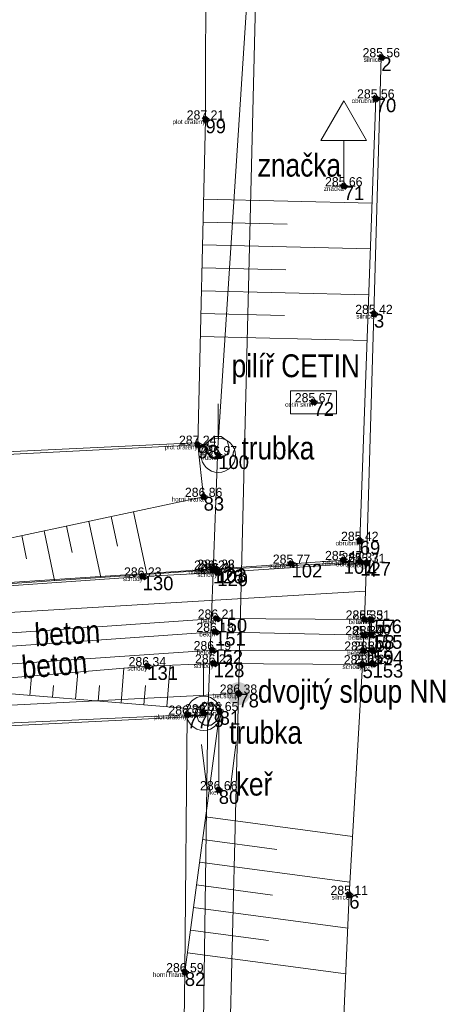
# Model space of a CAD drawing. Header units: metres. Extents: x -456675 to -456487, y -1112395 to -1112217.
# Tile 7 of 14: x -456568 to -456558, y -1112311 to -1112289. Entities that reach past the tile are written whole.
import ezdxf
from ezdxf.enums import TextEntityAlignment as Align

# ---------------------------------------------------------------- set-up
doc = ezdxf.new("R2010")
doc.units = ezdxf.units.M
doc.header["$MEASUREMENT"] = 0
for name, color, linetype, lineweight in [('Cislo_bodu', 1, 'Continuous', 0), ('g_beton', 8, 'Continuous', 0), ('g_CETIN', 106, 'Continuous', 0), ('g_dopravni_znaceni', 8, 'Continuous', 0), ('g_elektrina', 6, 'Continuous', 0), ('g_katastr_stabilizace', 7, 'Continuous', 0), ('g_komunikace', 7, 'Continuous', 0), ('g_obrubnik', 236, 'Continuous', 0), ('g_ploty', 4, 'Continuous', 0), ('g_schody', 230, 'Continuous', 0), ('g_terenni_hrany', 30, 'Continuous', 0), ('g_vegetace', 82, 'Continuous', 0), ('g_zabradli', 1, '5.212', 0), ('Katastralni_mapa', 9, 'Continuous', 0), ('Kod_bodu', 191, 'Continuous', 0), ('Vyska_bodu', 31, 'Continuous', 0), ('Znacka_bodu', 7, 'Continuous', 0)]:
    doc.layers.add(name, color=color, linetype=linetype, lineweight=lineweight)
doc.styles.add('Style-Arial Narrow', font='txt')
doc.styles.add('Style-CS_working', font='CS_working.shx')
doc.linetypes.add('2.123', pattern='A,5,[7,dgnlstyle-UGEO_VP.shx,S=0.0112,R=0,X=0,Y=0],5', length=10)
doc.linetypes.add('5.212', pattern='A,1.5,[16,dgnlstyle-UGEO_VP.shx,S=0.004,R=0,X=0,Y=0],1.5', length=3)
doc.linetypes.add('6.6024', pattern='A,1,-2,2,-5,[7,dgnlstyle-UGEO_E.shx,S=0.048,R=0,X=0,Y=0],-5,2,-2,1', length=20)

# ---------------------------------------------------------------- blocks, each defined once
blk = doc.blocks.new('6.661')
at = {"layer": 'g_CETIN'}
blk.add_3dface([(-1, -0.5), (1, -0.5), (1, 0.5), (-1, 0.5)], dxfattribs=at)
blk = doc.blocks.new('6.010_1')
at = {"layer": 'g_elektrina'}
h = blk.add_hatch(color=256, dxfattribs=at)
edge = h.paths.add_edge_path()
edge.add_arc((0, 0), 0.5, 0, 360)
blk = doc.blocks.new('1.089')
at = {"layer": 'g_katastr_stabilizace'}
blk.add_line((0, 0.7489999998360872), (0, 2.248999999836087), dxfattribs=at)
for radius in [0.75, 0.001]:
    blk.add_circle((0, -0.001000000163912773), radius, dxfattribs=at)
blk = doc.blocks.new('3.170')
at = {"layer": 'g_vegetace'}
for p, q in [((0, 0), (0, 3)), ((-0.5, 0), (-0.75, 2)), ((0.5, 0), (0.75, 2))]:
    blk.add_line(p, q, dxfattribs=at)
blk = doc.blocks.new('5.270')
at = {"layer": 'g_dopravni_znaceni'}
for p, q in [((0, 3.732000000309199), (-1, 2)), ((0, 3.732000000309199), (1, 2)), ((-1, 2), (1, 2)), ((0, 0), (0, 2)), ((-0.5, 0), (0.5, 0))]:
    blk.add_line(p, q, dxfattribs=at)
blk = doc.blocks.new('C5')
at = {"layer": 'Katastralni_mapa', "color": 9, "linetype": 'Continuous', "lineweight": 0, "flags": 128}
blk.add_lwpolyline([(0.007500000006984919, 0.02400000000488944), (0.02000000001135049, 0.01450000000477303), (0.02500000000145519, 0), (0.02000000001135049, -0.01450000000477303), (0.007500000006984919, -0.02400000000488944), (-0.007499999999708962, -0.02400000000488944), (-0.01999999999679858, -0.01450000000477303), (-0.02500000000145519, 0), (-0.01999999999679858, 0.01450000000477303), (-0.007499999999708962, 0.02400000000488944)], close=True, dxfattribs=at)
blk.add_lwpolyline([(-0.002499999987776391, 0), (0.002500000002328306, 0)], dxfattribs=at)

msp = doc.modelspace()

# ---------------------------------------------------------------- linework, layer by layer
at = {"layer": 'g_beton'}
for points in [[(-456575.29, -1112303.14, 287.6), (-456572.7, -1112302.97, 287.25), (-456571.04, -1112302.85, 287.1600000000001), (-456563.45, -1112302.32, 286.21), (-456560.22, -1112302.34, 285.35)], [(-456560.23, -1112302.68, 285.34), (-456563.48, -1112302.61, 286.18), (-456571.03, -1112303.14, 287.14), (-456572.7, -1112303.27, 287.24), (-456575.29, -1112303.43, 287.61)], [(-456575.28, -1112303.79, 287.58), (-456572.69, -1112303.66, 287.23), (-456571, -1112303.52, 287.14), (-456563.54, -1112303.01, 286.19), (-456560.25, -1112303.02, 285.3)]]:
    msp.add_polyline3d(points, dxfattribs=at)
at = {"layer": 'g_elektrina', "linetype": '6.6024'}
msp.add_line((-456591.85, -1112305.42, 288.18), (-456562.97, -1112303.96, 286.38), dxfattribs=at)
at = {"layer": 'g_elektrina', "linetype": '6.6024', "extrusion": (-0.9996730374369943, 0.02442422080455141, 0.007568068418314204), "elevation": 429248.7008237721}
msp.add_lwpolyline([(1123139.462127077, -2962.748384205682), (1123123.637320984, -2962.288371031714), (1123096.389082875, -2961.698354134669)], dxfattribs=at)
at = {"layer": 'g_komunikace'}
msp.add_polyline3d([(-456559.85, -1112290.05, 285.56), (-456560.01, -1112295.66, 285.42), (-456560.17, -1112301.1, 285.31), (-456560.22, -1112302.34, 285.35), (-456560.07, -1112302.34, 285.31), (-456560.06, -1112302.68, 285.3), (-456560.23, -1112302.68, 285.34), (-456560.25, -1112303.02, 285.3), (-456560.04, -1112303.02, 285.3), (-456560.04, -1112303.31, 285.27), (-456560.26, -1112303.32, 285.28), (-456560.55, -1112308.36, 285.11), (-456560.86, -1112315.33, 284.98)], dxfattribs=at)
at = {"layer": 'g_obrubnik'}
for p, q in [((-456559.97, -1112290.95, 285.56), (-456560.32, -1112300.62, 285.42)), ((-456560.32, -1112300.62, 285.42), (-456560.31, -1112301.08, 285.37))]:
    msp.add_line(p, q, dxfattribs=at)
msp.add_polyline3d([(-456578.33, -1112302.26, 287.74), (-456575.08, -1112302.04, 287.57), (-456563.53, -1112301.25, 286.24), (-456560.31, -1112301.08, 285.37)], dxfattribs=at)
at = {"layer": 'g_ploty', "linetype": '2.123', "ltscale": 0.5}
for points in [[(-456588.66, -1112299.7, 288.18), (-456577.12, -1112299.18, 287.75), (-456570.18, -1112298.84, 287.48), (-456563.86, -1112298.52, 287.24), (-456563.69, -1112291.41, 287.21), (-456563.68, -1112287.66, 287.98)], [(-456564.24, -1112317.5, 286.3), (-456564.14, -1112310.05, 286.59), (-456564.09, -1112304.42, 286.78), (-456570.24, -1112304.71, 287.1), (-456578.76, -1112305.1, 287.73), (-456590.32, -1112305.79, 288.1)]]:
    msp.add_polyline3d(points, dxfattribs=at)
at = {"layer": 'g_schody'}
msp.add_line((-456560.195, -1112301.72, 285.330000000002), (-456575.325, -1112302.62, 287.600000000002), dxfattribs=at)
msp.add_polyline3d([(-456560.17, -1112301.1, 285.31), (-456563.43, -1112301.31, 286.21), (-456565.06, -1112301.4, 286.23), (-456571.12, -1112301.82, 287.14), (-456572.8, -1112301.93, 287.26), (-456575.36, -1112302.1, 287.6), (-456575.29, -1112303.14, 287.6), (-456575.29, -1112303.43, 287.61), (-456575.28, -1112303.79, 287.58), (-456575.3, -1112304.12, 287.61), (-456572.7, -1112303.96, 287.24), (-456570.99, -1112303.85, 287.12), (-456570.03, -1112303.79, 287.01), (-456564.96, -1112303.36, 286.34), (-456563.51, -1112303.3, 286.2200000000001), (-456560.26, -1112303.32, 285.28)], dxfattribs=at)
at = {"layer": 'g_terenni_hrany'}
for p, q in [((-456560.0529198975, -1112293.240958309, 287.2173544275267), (-456563.7316750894, -1112293.152999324, 287.2173544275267)), ((-456561.9073166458, -1112293.69676261, 287.2173544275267), (-456563.7436266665, -1112293.652856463, 287.2173544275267)), ((-456560.0890933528, -1112294.240379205, 287.2173544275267), (-456563.7555782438, -1112294.152713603, 287.2173544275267)), ((-456561.9373549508, -1112294.696330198, 287.2173544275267), (-456563.767529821, -1112294.652570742, 287.2173544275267)), ((-456560.1252668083, -1112295.239800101, 287.2173544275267), (-456563.7794813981, -1112295.152427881, 287.2173544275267)), ((-456561.9673932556, -1112295.695897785, 287.2173544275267), (-456563.7914329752, -1112295.652285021, 287.2173544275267)), ((-456560.1614402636, -1112296.239220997, 287.2173544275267), (-456563.8033845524, -1112296.15214216, 287.2173544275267)), ((-456565.6101691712, -1112300.736259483, 287.0458717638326), (-456565.747848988, -1112300.089656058, 287.0458717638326)), ((-456564.9686187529, -1112301.348399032, 287.0458717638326), (-456565.2588121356, -1112299.985526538, 287.0458717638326)), ((-456566.9841011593, -1112301.486254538, 287.0458717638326), (-456567.2149595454, -1112300.402044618, 287.0458717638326)), ((-456566.6030766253, -1112300.87485288, 287.0458717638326), (-456566.7259226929, -1112300.297915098, 287.0458717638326)), ((-456565.9763599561, -1112301.417326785, 287.0458717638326), (-456566.2368858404, -1112300.193785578, 287.0458717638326)), ((-456567.5959840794, -1112301.013446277, 287.0458717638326), (-456567.7039963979, -1112300.506174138, 287.0458717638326)), ((-456565.4708400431, -1112303.403325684, 286.8205358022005), (-456565.5335779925, -1112304.161884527, 286.8205358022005)), ((-456564.4621384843, -1112303.339398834, 286.8205358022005), (-456564.5369807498, -1112304.244309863, 286.8205358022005)), ((-456567.4918452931, -1112303.574732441, 286.8205358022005), (-456567.5267724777, -1112303.997033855, 286.8205358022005)), ((-456566.4813426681, -1112303.489029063, 286.8205358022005), (-456566.5301752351, -1112304.079459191, 286.8205358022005)), ((-456567.0075339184, -1112303.785063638, 286.8205358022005), (-456567.0284738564, -1112304.038246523, 286.8205358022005)), ((-456566.0039839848, -1112303.783424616, 286.8205358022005), (-456566.0318766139, -1112304.120671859, 286.8205358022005)), ((-456565.000434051, -1112303.781785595, 286.8205358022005), (-456565.0352793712, -1112304.203097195, 286.8205358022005)), ((-456560.4763759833, -1112307.080465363, 286.6100710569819), (-456563.6878621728, -1112306.653017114, 286.6100710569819)), ((-456562.1295046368, -1112307.364843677, 286.6100710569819), (-456563.753830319, -1112307.148646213, 286.6100710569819)), ((-456560.5339819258, -1112308.081616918, 286.6100710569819), (-456563.8197984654, -1112307.644275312, 286.6100710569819)), ((-456562.222833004, -1112308.361240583, 286.6100710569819), (-456563.8857666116, -1112308.139904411, 286.6100710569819)), ((-456560.5822016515, -1112309.084017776, 286.6100710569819), (-456563.9517347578, -1112308.63553351, 286.6100710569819)), ((-456562.3111034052, -1112309.358310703, 286.6100710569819), (-456564.0177029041, -1112309.131162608, 286.6100710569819)), ((-456560.6268061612, -1112310.086899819, 286.6100710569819), (-456564.0836710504, -1112309.626791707, 286.6100710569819))]:
    msp.add_line(p, q, dxfattribs=at)
at = {"layer": 'g_terenni_hrany', "extrusion": (0.05260525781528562, -0.01749347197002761, 0.9984621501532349), "elevation": -4273.360344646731, "flags": 128}
msp.add_lwpolyline([(-1199545.878203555, 82142.68314058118), (-1199544.301681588, 82136.18936059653), (-1199549.9597673, 82135.10706393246)], dxfattribs=at)
at = {"layer": 'g_terenni_hrany'}
msp.add_polyline3d([(-456572.82, -1112301.85, 287.29), (-456568.99, -1112300.78, 287.25), (-456563.73, -1112299.66, 286.86), (-456563.86, -1112298.52, 287.24)], dxfattribs=at)
at = {"layer": 'g_zabradli', "ltscale": 0.5}
msp.add_polyline3d([(-456575.41, -1112302.04, 287.56), (-456572.82, -1112301.85, 287.29), (-456563.46, -1112301.23, 286.23), (-456561.81, -1112301.12, 285.77), (-456560.67, -1112301.04, 285.4700000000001)], dxfattribs=at)
at = {"layer": 'Katastralni_mapa', "color": 9, "linetype": 'Continuous', "lineweight": 0, "flags": 128}
for points in [[(-456562.71, -1112287.61), (-456563.42, -1112298.58)], [(-456563.92, -1112298.48), (-456593.04, -1112299.87)], [(-456563.42, -1112298.58), (-456563.92, -1112298.48)], [(-456563.64, -1112304.41), (-456563.42, -1112298.58)], [(-456578.75, -1112305.2), (-456564.06, -1112304.47)], [(-456564.06, -1112304.47), (-456563.64, -1112304.41)], [(-456563.64, -1112304.41), (-456564.02, -1112331.27)]]:
    msp.add_lwpolyline(points, dxfattribs=at)
at = {"layer": 'Znacka_bodu', "color": 7, "linetype": 'Continuous', "lineweight": 70}
for p, q in [((-456559.85, -1112290.05, 285.56), (-456559.9, -1112290, 285.56)), ((-456559.85, -1112290.05, 285.56), (-456559.9, -1112290.1, 285.56)), ((-456559.85, -1112290.05, 285.56), (-456559.8, -1112290, 285.56)), ((-456559.85, -1112290.05, 285.56), (-456559.8, -1112290.1, 285.56)), ((-456559.97, -1112290.95, 285.56), (-456560.02, -1112290.9, 285.56)), ((-456559.97, -1112290.95, 285.56), (-456559.92, -1112290.9, 285.56)), ((-456559.97, -1112290.95, 285.56), (-456560.02, -1112291, 285.56)), ((-456559.97, -1112290.95, 285.56), (-456559.92, -1112291, 285.56)), ((-456563.69, -1112291.41, 287.21), (-456563.74, -1112291.36, 287.21)), ((-456563.69, -1112291.41, 287.21), (-456563.64, -1112291.36, 287.21)), ((-456563.69, -1112291.41, 287.21), (-456563.74, -1112291.46, 287.21)), ((-456563.69, -1112291.41, 287.21), (-456563.64, -1112291.46, 287.21)), ((-456560.67, -1112292.87, 285.6600000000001), (-456560.72, -1112292.82, 285.6600000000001)), ((-456560.67, -1112292.87, 285.6600000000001), (-456560.72, -1112292.92, 285.6600000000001)), ((-456560.67, -1112292.87, 285.6600000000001), (-456560.62, -1112292.82, 285.6600000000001)), ((-456560.67, -1112292.87, 285.6600000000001), (-456560.62, -1112292.92, 285.6600000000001)), ((-456560.01, -1112295.66, 285.42), (-456560.06, -1112295.61, 285.42)), ((-456560.01, -1112295.66, 285.42), (-456560.06, -1112295.71, 285.42)), ((-456560.01, -1112295.66, 285.42), (-456559.96, -1112295.61, 285.42)), ((-456560.01, -1112295.66, 285.42), (-456559.96, -1112295.71, 285.42)), ((-456561.33, -1112297.59, 285.67), (-456561.38, -1112297.54, 285.67)), ((-456561.33, -1112297.59, 285.67), (-456561.38, -1112297.64, 285.67)), ((-456561.33, -1112297.59, 285.67), (-456561.28, -1112297.54, 285.67)), ((-456561.33, -1112297.59, 285.67), (-456561.28, -1112297.64, 285.67)), ((-456563.86, -1112298.52, 287.24), (-456563.91, -1112298.47, 287.24)), ((-456563.86, -1112298.52, 287.24), (-456563.91, -1112298.57, 287.24)), ((-456563.86, -1112298.52, 287.24), (-456563.81, -1112298.47, 287.24)), ((-456563.86, -1112298.52, 287.24), (-456563.81, -1112298.57, 287.24)), ((-456563.41, -1112298.75, 286.9700000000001), (-456563.46, -1112298.7, 286.9700000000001)), ((-456563.41, -1112298.75, 286.9700000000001), (-456563.46, -1112298.8, 286.9700000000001)), ((-456563.41, -1112298.75, 286.9700000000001), (-456563.36, -1112298.7, 286.9700000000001)), ((-456563.41, -1112298.75, 286.9700000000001), (-456563.36, -1112298.8, 286.9700000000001)), ((-456563.73, -1112299.66, 286.86), (-456563.78, -1112299.61, 286.86)), ((-456563.73, -1112299.66, 286.86), (-456563.78, -1112299.71, 286.86)), ((-456563.73, -1112299.66, 286.86), (-456563.68, -1112299.61, 286.86)), ((-456563.73, -1112299.66, 286.86), (-456563.68, -1112299.71, 286.86)), ((-456560.32, -1112300.62, 285.42), (-456560.37, -1112300.57, 285.42)), ((-456560.32, -1112300.62, 285.42), (-456560.27, -1112300.57, 285.42)), ((-456560.32, -1112300.62, 285.42), (-456560.37, -1112300.67, 285.42)), ((-456560.32, -1112300.62, 285.42), (-456560.27, -1112300.67, 285.42)), ((-456560.67, -1112301.04, 285.4700000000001), (-456560.72, -1112300.99, 285.4700000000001)), ((-456560.67, -1112301.04, 285.4700000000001), (-456560.72, -1112301.09, 285.4700000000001)), ((-456560.67, -1112301.04, 285.4700000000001), (-456560.62, -1112300.99, 285.4700000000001)), ((-456560.67, -1112301.04, 285.4700000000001), (-456560.62, -1112301.09, 285.4700000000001)), ((-456560.31, -1112301.08, 285.37), (-456560.36, -1112301.03, 285.37)), ((-456560.31, -1112301.08, 285.37), (-456560.26, -1112301.03, 285.37)), ((-456563.53, -1112301.25, 286.24), (-456563.58, -1112301.2, 286.24)), ((-456563.53, -1112301.25, 286.24), (-456563.58, -1112301.3, 286.24)), ((-456563.53, -1112301.25, 286.24), (-456563.48, -1112301.2, 286.24)), ((-456563.53, -1112301.25, 286.24), (-456563.48, -1112301.3, 286.24)), ((-456563.46, -1112301.23, 286.23), (-456563.51, -1112301.18, 286.23)), ((-456563.46, -1112301.23, 286.23), (-456563.51, -1112301.28, 286.23)), ((-456563.43, -1112301.31, 286.21), (-456563.48, -1112301.26, 286.21)), ((-456563.46, -1112301.23, 286.23), (-456563.41, -1112301.18, 286.23)), ((-456563.46, -1112301.23, 286.23), (-456563.41, -1112301.28, 286.23)), ((-456563.43, -1112301.31, 286.21), (-456563.38, -1112301.26, 286.21)), ((-456561.81, -1112301.12, 285.77), (-456561.86, -1112301.07, 285.77)), ((-456561.81, -1112301.12, 285.77), (-456561.86, -1112301.17, 285.77)), ((-456561.81, -1112301.12, 285.77), (-456561.76, -1112301.07, 285.77)), ((-456561.81, -1112301.12, 285.77), (-456561.76, -1112301.17, 285.77)), ((-456560.31, -1112301.08, 285.37), (-456560.36, -1112301.13, 285.37)), ((-456560.31, -1112301.08, 285.37), (-456560.26, -1112301.13, 285.37)), ((-456560.17, -1112301.1, 285.31), (-456560.22, -1112301.05, 285.31)), ((-456560.17, -1112301.1, 285.31), (-456560.22, -1112301.15, 285.31)), ((-456560.17, -1112301.1, 285.31), (-456560.12, -1112301.05, 285.31)), ((-456560.17, -1112301.1, 285.31), (-456560.12, -1112301.15, 285.31)), ((-456565.06, -1112301.4, 286.23), (-456565.11, -1112301.35, 286.23)), ((-456565.06, -1112301.4, 286.23), (-456565.11, -1112301.45, 286.23)), ((-456565.06, -1112301.4, 286.23), (-456565.01, -1112301.35, 286.23)), ((-456565.06, -1112301.4, 286.23), (-456565.01, -1112301.45, 286.23)), ((-456563.43, -1112301.31, 286.21), (-456563.48, -1112301.36, 286.21)), ((-456563.43, -1112301.31, 286.21), (-456563.38, -1112301.36, 286.21)), ((-456563.45, -1112302.32, 286.21), (-456563.5, -1112302.27, 286.21)), ((-456563.45, -1112302.32, 286.21), (-456563.5, -1112302.37, 286.21)), ((-456563.45, -1112302.32, 286.21), (-456563.4, -1112302.27, 286.21)), ((-456563.45, -1112302.32, 286.21), (-456563.4, -1112302.37, 286.21)), ((-456560.22, -1112302.34, 285.35), (-456560.27, -1112302.29, 285.35)), ((-456560.22, -1112302.34, 285.35), (-456560.27, -1112302.39, 285.35)), ((-456560.22, -1112302.34, 285.35), (-456560.17, -1112302.29, 285.35)), ((-456560.22, -1112302.34, 285.35), (-456560.17, -1112302.39, 285.35)), ((-456560.07, -1112302.34, 285.31), (-456560.12, -1112302.29, 285.31)), ((-456560.07, -1112302.34, 285.31), (-456560.12, -1112302.39, 285.31)), ((-456560.07, -1112302.34, 285.31), (-456560.02, -1112302.29, 285.31)), ((-456560.07, -1112302.34, 285.31), (-456560.02, -1112302.39, 285.31)), ((-456563.48, -1112302.61, 286.18), (-456563.53, -1112302.56, 286.18)), ((-456563.48, -1112302.61, 286.18), (-456563.53, -1112302.66, 286.18)), ((-456563.48, -1112302.61, 286.18), (-456563.43, -1112302.56, 286.18)), ((-456563.48, -1112302.61, 286.18), (-456563.43, -1112302.66, 286.18)), ((-456560.23, -1112302.68, 285.34), (-456560.28, -1112302.63, 285.34)), ((-456560.23, -1112302.68, 285.34), (-456560.28, -1112302.73, 285.34)), ((-456560.23, -1112302.68, 285.34), (-456560.18, -1112302.63, 285.34)), ((-456560.23, -1112302.68, 285.34), (-456560.18, -1112302.73, 285.34)), ((-456560.06, -1112302.68, 285.3), (-456560.11, -1112302.63, 285.3)), ((-456560.06, -1112302.68, 285.3), (-456560.11, -1112302.73, 285.3)), ((-456560.06, -1112302.68, 285.3), (-456560.01, -1112302.63, 285.3)), ((-456560.06, -1112302.68, 285.3), (-456560.01, -1112302.73, 285.3)), ((-456563.54, -1112303.01, 286.19), (-456563.59, -1112302.96, 286.19)), ((-456563.54, -1112303.01, 286.19), (-456563.49, -1112302.96, 286.19)), ((-456560.25, -1112303.02, 285.3), (-456560.3, -1112302.97, 285.3)), ((-456560.25, -1112303.02, 285.3), (-456560.2, -1112302.97, 285.3)), ((-456560.04, -1112303.02, 285.3), (-456560.09, -1112302.97, 285.3)), ((-456560.04, -1112303.02, 285.3), (-456559.99, -1112302.97, 285.3)), ((-456563.54, -1112303.01, 286.19), (-456563.59, -1112303.06, 286.19)), ((-456563.54, -1112303.01, 286.19), (-456563.49, -1112303.06, 286.19)), ((-456560.25, -1112303.02, 285.3), (-456560.3, -1112303.07, 285.3)), ((-456560.25, -1112303.02, 285.3), (-456560.2, -1112303.07, 285.3)), ((-456560.04, -1112303.02, 285.3), (-456560.09, -1112303.07, 285.3)), ((-456560.04, -1112303.02, 285.3), (-456559.99, -1112303.07, 285.3)), ((-456564.96, -1112303.36, 286.34), (-456565.01, -1112303.31, 286.34)), ((-456564.96, -1112303.36, 286.34), (-456565.01, -1112303.41, 286.34)), ((-456564.96, -1112303.36, 286.34), (-456564.91, -1112303.31, 286.34)), ((-456564.96, -1112303.36, 286.34), (-456564.91, -1112303.41, 286.34)), ((-456563.51, -1112303.3, 286.2200000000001), (-456563.56, -1112303.25, 286.2200000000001)), ((-456563.51, -1112303.3, 286.2200000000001), (-456563.56, -1112303.35, 286.2200000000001)), ((-456563.51, -1112303.3, 286.2200000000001), (-456563.46, -1112303.25, 286.2200000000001)), ((-456563.51, -1112303.3, 286.2200000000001), (-456563.46, -1112303.35, 286.2200000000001)), ((-456560.26, -1112303.32, 285.28), (-456560.31, -1112303.27, 285.28)), ((-456560.26, -1112303.32, 285.28), (-456560.31, -1112303.37, 285.28)), ((-456560.26, -1112303.32, 285.28), (-456560.21, -1112303.27, 285.28)), ((-456560.26, -1112303.32, 285.28), (-456560.21, -1112303.37, 285.28)), ((-456560.04, -1112303.31, 285.27), (-456560.09, -1112303.26, 285.27)), ((-456560.04, -1112303.31, 285.27), (-456560.09, -1112303.36, 285.27)), ((-456560.04, -1112303.31, 285.27), (-456559.99, -1112303.26, 285.27)), ((-456560.04, -1112303.31, 285.27), (-456559.99, -1112303.36, 285.27)), ((-456562.97, -1112303.96, 286.38), (-456563.02, -1112303.91, 286.38)), ((-456562.97, -1112303.96, 286.38), (-456563.02, -1112304.01, 286.38)), ((-456562.97, -1112303.96, 286.38), (-456562.92, -1112303.91, 286.38)), ((-456562.97, -1112303.96, 286.38), (-456562.92, -1112304.01, 286.38)), ((-456564.09, -1112304.42, 286.78), (-456564.14, -1112304.37, 286.78)), ((-456564.09, -1112304.42, 286.78), (-456564.14, -1112304.47, 286.78)), ((-456564.09, -1112304.42, 286.78), (-456564.04, -1112304.37, 286.78)), ((-456564.09, -1112304.42, 286.78), (-456564.04, -1112304.47, 286.78)), ((-456563.73, -1112304.39, 286.77), (-456563.78, -1112304.34, 286.77)), ((-456563.73, -1112304.39, 286.77), (-456563.78, -1112304.44, 286.77)), ((-456563.73, -1112304.39, 286.77), (-456563.68, -1112304.34, 286.77)), ((-456563.73, -1112304.39, 286.77), (-456563.68, -1112304.44, 286.77)), ((-456563.38, -1112304.34, 286.65), (-456563.43, -1112304.29, 286.65)), ((-456563.38, -1112304.34, 286.65), (-456563.43, -1112304.39, 286.65)), ((-456563.38, -1112304.34, 286.65), (-456563.33, -1112304.29, 286.65)), ((-456563.38, -1112304.34, 286.65), (-456563.33, -1112304.39, 286.65)), ((-456563.4, -1112306.07, 286.6600000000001), (-456563.45, -1112306.02, 286.6600000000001)), ((-456563.4, -1112306.07, 286.6600000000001), (-456563.45, -1112306.12, 286.6600000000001)), ((-456563.4, -1112306.07, 286.6600000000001), (-456563.35, -1112306.02, 286.6600000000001)), ((-456563.4, -1112306.07, 286.6600000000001), (-456563.35, -1112306.12, 286.6600000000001)), ((-456560.55, -1112308.36, 285.11), (-456560.6, -1112308.31, 285.11)), ((-456560.55, -1112308.36, 285.11), (-456560.6, -1112308.41, 285.11)), ((-456560.55, -1112308.36, 285.11), (-456560.5, -1112308.31, 285.11)), ((-456560.55, -1112308.36, 285.11), (-456560.5, -1112308.41, 285.11)), ((-456564.14, -1112310.05, 286.59), (-456564.19, -1112310, 286.59)), ((-456564.14, -1112310.05, 286.59), (-456564.19, -1112310.1, 286.59)), ((-456564.14, -1112310.05, 286.59), (-456564.09, -1112310, 286.59)), ((-456564.14, -1112310.05, 286.59), (-456564.09, -1112310.1, 286.59))]:
    msp.add_line(p, q, dxfattribs=at)

# ---------------------------------------------------------------- block references
at = {"layer": 'g_CETIN', "xscale": 0.5, "yscale": 0.5, "zscale": 0.5}
msp.add_blockref('6.661', (-456561.33, -1112297.59, 285.67), dxfattribs=at)
at = {"layer": 'g_dopravni_znaceni', "xscale": 0.5, "yscale": 0.5, "zscale": 0.5}
msp.add_blockref('5.270', (-456560.67, -1112292.87, 285.66), dxfattribs=at)
at = {"layer": 'g_elektrina', "xscale": 0.5, "yscale": 0.5, "zscale": 0.5}
msp.add_blockref('6.010_1', (-456562.97, -1112303.96, 286.38), dxfattribs=at)
at = {"layer": 'g_katastr_stabilizace', "xscale": 0.5, "yscale": 0.5, "zscale": 0.5}
for p in [(-456563.41, -1112298.75, 286.97), (-456563.73, -1112304.39, 286.77)]:
    msp.add_blockref('1.089', p, dxfattribs=at)
at = {"layer": 'g_vegetace', "xscale": 0.5, "yscale": 0.5, "zscale": 0.5}
msp.add_blockref('3.170', (-456563.4, -1112306.07, 286.66), dxfattribs=at)
at = {"layer": 'Katastralni_mapa', "color": 9, "linetype": 'Continuous', "lineweight": 0, "xscale": 10, "yscale": 10, "zscale": 10}
for p in [(-456563.42, -1112298.58), (-456563.64, -1112304.41)]:
    msp.add_blockref('C5', p, dxfattribs=at)

# ---------------------------------------------------------------- texts
at = {"layer": 'Cislo_bodu', "color": 1, "linetype": 'Continuous', "lineweight": 0, "style": 'Style-CS_working'}
for s, p in [('2', (-456559.85, -1112290.05, 285.56)), ('70', (-456559.97, -1112290.95, 285.56)), ('99', (-456563.69, -1112291.41, 287.21)), ('71', (-456560.67, -1112292.87, 285.6600000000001)), ('3', (-456560.01, -1112295.66, 285.42)), ('72', (-456561.33, -1112297.59, 285.67)), ('98', (-456563.86, -1112298.52, 287.24)), ('100', (-456563.41, -1112298.75, 286.9700000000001)), ('83', (-456563.73, -1112299.66, 286.86)), ('69', (-456560.32, -1112300.62, 285.42)), ('101', (-456560.67, -1112301.04, 285.4700000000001)), ('126', (-456563.53, -1112301.25, 286.24)), ('103', (-456563.46, -1112301.23, 286.23)), ('102', (-456561.81, -1112301.12, 285.77)), ('127', (-456560.31, -1112301.08, 285.37)), ('4', (-456560.17, -1112301.1, 285.31)), ('130', (-456565.06, -1112301.4, 286.23)), ('129', (-456563.43, -1112301.31, 286.21)), ('150', (-456563.45, -1112302.32, 286.21)), ('157', (-456560.22, -1112302.34, 285.35)), ('156', (-456560.07, -1112302.34, 285.31)), ('151', (-456563.48, -1112302.61, 286.18)), ('158', (-456560.23, -1112302.68, 285.34)), ('155', (-456560.06, -1112302.68, 285.3)), ('152', (-456563.54, -1112303.01, 286.19)), ('159', (-456560.25, -1112303.02, 285.3)), ('154', (-456560.04, -1112303.02, 285.3)), ('131', (-456564.96, -1112303.36, 286.34)), ('128', (-456563.51, -1112303.3, 286.2200000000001)), ('5', (-456560.26, -1112303.32, 285.28)), ('153', (-456560.04, -1112303.31, 285.27)), ('78', (-456562.97, -1112303.96, 286.38)), ('77', (-456564.09, -1112304.42, 286.78)), ('79', (-456563.73, -1112304.39, 286.77)), ('81', (-456563.38, -1112304.34, 286.65)), ('80', (-456563.4, -1112306.07, 286.6600000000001)), ('6', (-456560.55, -1112308.36, 285.11)), ('82', (-456564.14, -1112310.05, 286.59))]:
    msp.add_text(s, height=0.3, dxfattribs=at).set_placement(p, align=Align.TOP_LEFT)
at = {"layer": 'g_beton', "style": 'Style-Arial Narrow'}
for rotation, p in [(3.289438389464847, (-456567.4232509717, -1112302.676574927)), (4.810739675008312, (-456567.705210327, -1112303.384991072))]:
    msp.add_text('beton', height=0.5, rotation=rotation, dxfattribs=at).set_placement(p, align=Align.MIDDLE_LEFT)
at = {"layer": 'g_CETIN', "style": 'Style-Arial Narrow'}
msp.add_text('pilíř CETIN', height=0.5, dxfattribs=at).set_placement((-456563.1184194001, -1112296.542750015), align=Align.TOP_LEFT)
at = {"layer": 'g_dopravni_znaceni', "style": 'Style-Arial Narrow'}
msp.add_text('značka', height=0.5, dxfattribs=at).set_placement((-456562.5458867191, -1112292.407887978), align=Align.MIDDLE_LEFT)
at = {"layer": 'g_elektrina', "style": 'Style-Arial Narrow'}
msp.add_text('dvojitý sloup NN', height=0.5, dxfattribs=at).set_placement((-456562.5457584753, -1112303.657668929), align=Align.TOP_LEFT)
at = {"layer": 'g_katastr_stabilizace', "style": 'Style-Arial Narrow'}
for p in [(-456562.9045344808, -1112298.340205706), (-456563.173616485, -1112304.555131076)]:
    msp.add_text('trubka', height=0.5, dxfattribs=at).set_placement(p, align=Align.TOP_LEFT)
at = {"layer": 'g_vegetace', "style": 'Style-Arial Narrow'}
msp.add_text('keř', height=0.5, dxfattribs=at).set_placement((-456563.0274485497, -1112305.938017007), align=Align.MIDDLE_LEFT)
at = {"layer": 'Kod_bodu', "color": 191, "linetype": 'Continuous', "lineweight": 0, "style": 'Style-CS_working'}
for s, p in [('silnice', (-456559.85, -1112290.05, 285.56)), ('obrubnik', (-456559.97, -1112290.95, 285.56)), ('plot drateny', (-456563.69, -1112291.41, 287.21)), ('znacka', (-456560.67, -1112292.87, 285.6600000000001)), ('silnice', (-456560.01, -1112295.66, 285.42)), ('cetin skrin', (-456561.33, -1112297.59, 285.67)), ('plot drateny', (-456563.86, -1112298.52, 287.24)), ('trubka', (-456563.41, -1112298.75, 286.9700000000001)), ('horni hrana', (-456563.73, -1112299.66, 286.86)), ('obrubnik', (-456560.32, -1112300.62, 285.42)), ('zabradli', (-456560.67, -1112301.04, 285.4700000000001)), ('obrubnik', (-456563.53, -1112301.25, 286.24)), ('zabradli', (-456563.46, -1112301.23, 286.23)), ('zabradli', (-456561.81, -1112301.12, 285.77)), ('obrubnik', (-456560.31, -1112301.08, 285.37)), ('schody', (-456560.17, -1112301.1, 285.31)), ('schody', (-456565.06, -1112301.4, 286.23)), ('schody', (-456563.43, -1112301.31, 286.21)), ('beton', (-456563.45, -1112302.32, 286.21)), ('beton', (-456560.22, -1112302.34, 285.35)), ('beton', (-456560.07, -1112302.34, 285.31)), ('beton', (-456563.48, -1112302.61, 286.18)), ('beton', (-456560.23, -1112302.68, 285.34)), ('beton', (-456560.06, -1112302.68, 285.3)), ('beton', (-456563.54, -1112303.01, 286.19)), ('beton', (-456560.25, -1112303.02, 285.3)), ('beton', (-456560.04, -1112303.02, 285.3)), ('schody', (-456564.96, -1112303.36, 286.34)), ('schody', (-456563.51, -1112303.3, 286.2200000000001)), ('schody', (-456560.26, -1112303.32, 285.28)), ('beton', (-456560.04, -1112303.31, 285.27)), ('bet.sloup', (-456562.97, -1112303.96, 286.38)), ('plot drateny', (-456564.09, -1112304.42, 286.78)), ('trubka', (-456563.73, -1112304.39, 286.77)), ('horni hrana', (-456563.38, -1112304.34, 286.65)), ('ker', (-456563.4, -1112306.07, 286.6600000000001)), ('silnice', (-456560.55, -1112308.36, 285.11)), ('horni hrana', (-456564.14, -1112310.05, 286.59))]:
    msp.add_text(s, height=0.1, dxfattribs=at).set_placement(p, align=Align.TOP_RIGHT)
at = {"layer": 'Vyska_bodu', "color": 31, "linetype": 'Continuous', "lineweight": 0, "style": 'Style-CS_working'}
for s, p in [('285.56', (-456559.85, -1112290.05, 285.56)), ('285.56', (-456559.97, -1112290.95, 285.56)), ('287.21', (-456563.69, -1112291.41, 287.21)), ('285.66', (-456560.67, -1112292.87, 285.6600000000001)), ('285.42', (-456560.01, -1112295.66, 285.42)), ('285.67', (-456561.33, -1112297.59, 285.67)), ('287.24', (-456563.86, -1112298.52, 287.24)), ('286.97', (-456563.41, -1112298.75, 286.9700000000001)), ('286.86', (-456563.73, -1112299.66, 286.86)), ('285.42', (-456560.32, -1112300.62, 285.42)), ('286.24', (-456563.53, -1112301.25, 286.24)), ('286.23', (-456563.46, -1112301.23, 286.23)), ('285.77', (-456561.81, -1112301.12, 285.77)), ('285.47', (-456560.67, -1112301.04, 285.4700000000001)), ('285.37', (-456560.31, -1112301.08, 285.37)), ('285.31', (-456560.17, -1112301.1, 285.31)), ('286.23', (-456565.06, -1112301.4, 286.23)), ('286.21', (-456563.43, -1112301.31, 286.21)), ('286.21', (-456563.45, -1112302.32, 286.21)), ('285.35', (-456560.22, -1112302.34, 285.35)), ('285.31', (-456560.07, -1112302.34, 285.31)), ('286.18', (-456563.48, -1112302.61, 286.18)), ('285.34', (-456560.23, -1112302.68, 285.34)), ('285.30', (-456560.06, -1112302.68, 285.3)), ('286.19', (-456563.54, -1112303.01, 286.19)), ('285.30', (-456560.25, -1112303.02, 285.3)), ('285.30', (-456560.04, -1112303.02, 285.3)), ('286.34', (-456564.96, -1112303.36, 286.34)), ('286.22', (-456563.51, -1112303.3, 286.2200000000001)), ('285.28', (-456560.26, -1112303.32, 285.28)), ('285.27', (-456560.04, -1112303.31, 285.27)), ('286.38', (-456562.97, -1112303.96, 286.38)), ('286.78', (-456564.09, -1112304.42, 286.78)), ('286.77', (-456563.73, -1112304.39, 286.77)), ('286.65', (-456563.38, -1112304.34, 286.65)), ('286.66', (-456563.4, -1112306.07, 286.6600000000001)), ('285.11', (-456560.55, -1112308.36, 285.11)), ('286.59', (-456564.14, -1112310.05, 286.59))]:
    msp.add_text(s, height=0.2, dxfattribs=at).set_placement(p, align=Align.CENTER)

doc.saveas('drawing.dxf')
